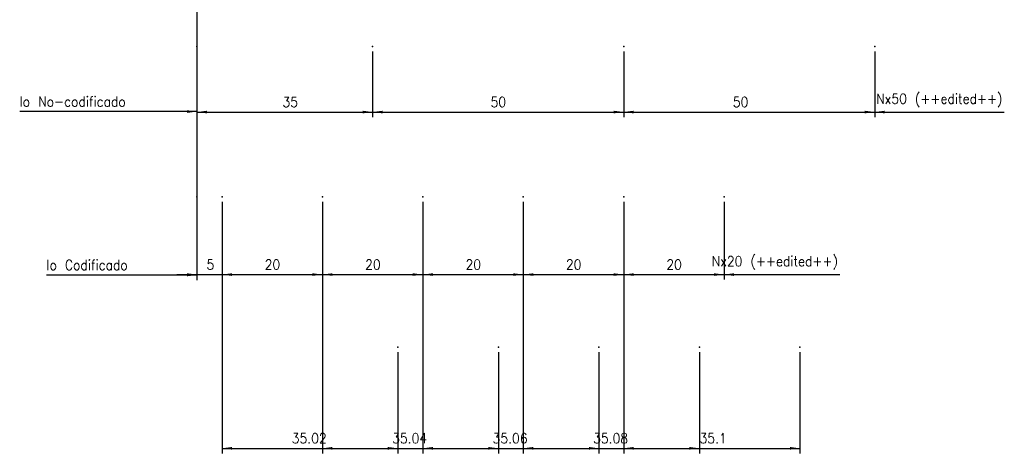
# Model space of a CAD drawing. Header units: inches. Extents: x -381 to 1766, y -418 to 176.
# Tile 5 of 19: x -131 to 65, y -299 to -212. Entities that reach past the tile are written whole.
import ezdxf

# ---------------------------------------------------------------- set-up
doc = ezdxf.new("R2010")
doc.units = ezdxf.units.IN
doc.layers.add('1', color=7, linetype='Continuous')
doc.styles.add('CONVERTER_12', font='txt.shx', dxfattribs={"width": 0.9})
doc.dimstyles.new('ME10_DIM_35', dxfattribs={"dimtxt": 2, "dimasz": 2, "dimexe": 1, "dimexo": 1, "dimgap": 1, "dimtad": 1, "dimdsep": 46, "dimtxsty": 'CONVERTER_12', "dimsah": 1, "dimcen": 0.09, "dimclrd": 2, "dimclre": 2, "dimclrt": 2, "dimadec": 0, "dimazin": 0, "dimtfac": 1, "dimtdec": 4, "dimtix": 1, "dimtmove": 0, "dimatfit": 3, "dimfxl": 1, "dimtolj": 1, "dimtzin": 0, "dimarcsym": 0})
doc.dimstyles.new('ME10_DIM_36', dxfattribs={"dimtxt": 2, "dimasz": 2, "dimexe": 1, "dimexo": 1, "dimgap": 1, "dimtad": 1, "dimdsep": 46, "dimtxsty": 'CONVERTER_12', "dimsah": 1, "dimcen": 0.09, "dimclrd": 2, "dimclre": 2, "dimclrt": 2, "dimadec": 0, "dimazin": 0, "dimtfac": 1, "dimtdec": 4, "dimtix": 1, "dimtmove": 0, "dimatfit": 3, "dimfxl": 1, "dimtolj": 1, "dimtzin": 0, "dimarcsym": 0})
doc.dimstyles.new('ME10_DIM_37', dxfattribs={"dimtxt": 2, "dimasz": 2, "dimexe": 1, "dimexo": 1, "dimgap": 1, "dimtad": 1, "dimdsep": 46, "dimtxsty": 'CONVERTER_12', "dimsah": 1, "dimcen": 0.09, "dimclrd": 2, "dimclre": 2, "dimclrt": 2, "dimadec": 0, "dimazin": 0, "dimtfac": 1, "dimtdec": 4, "dimtix": 1, "dimtmove": 0, "dimatfit": 3, "dimfxl": 1, "dimtolj": 1, "dimtzin": 0, "dimarcsym": 0})
doc.dimstyles.new('ME10_DIM_38', dxfattribs={"dimtxt": 2, "dimasz": 2, "dimexe": 1, "dimexo": 1, "dimgap": 1, "dimtad": 1, "dimdsep": 46, "dimtxsty": 'CONVERTER_12', "dimsah": 1, "dimcen": 0.09, "dimclrd": 2, "dimclre": 2, "dimclrt": 2, "dimadec": 0, "dimazin": 0, "dimtfac": 1, "dimtdec": 4, "dimtix": 1, "dimtmove": 0, "dimatfit": 3, "dimfxl": 1, "dimtolj": 1, "dimtzin": 0, "dimarcsym": 0})
doc.dimstyles.new('ME10_DIM_39', dxfattribs={"dimtxt": 2, "dimasz": 2, "dimexe": 1, "dimexo": 1, "dimgap": 1, "dimtad": 1, "dimdsep": 46, "dimtxsty": 'CONVERTER_12', "dimsah": 1, "dimcen": 0.09, "dimclrd": 2, "dimclre": 2, "dimclrt": 2, "dimadec": 0, "dimazin": 0, "dimtfac": 1, "dimtdec": 4, "dimtix": 1, "dimtmove": 0, "dimatfit": 3, "dimfxl": 1, "dimtolj": 1, "dimtzin": 0, "dimarcsym": 0})
doc.dimstyles.new('ME10_DIM_40', dxfattribs={"dimtxt": 2, "dimasz": 2, "dimexe": 1, "dimexo": 1, "dimgap": 1, "dimtad": 1, "dimdsep": 46, "dimtxsty": 'CONVERTER_12', "dimsah": 1, "dimcen": 0.09, "dimclrd": 2, "dimclre": 2, "dimclrt": 2, "dimadec": 0, "dimazin": 0, "dimtfac": 1, "dimtdec": 4, "dimtix": 1, "dimtmove": 0, "dimatfit": 3, "dimfxl": 1, "dimtolj": 1, "dimtzin": 0, "dimarcsym": 0})
doc.dimstyles.new('ME10_DIM_41', dxfattribs={"dimtxt": 2, "dimasz": 2, "dimexe": 1, "dimexo": 1, "dimgap": 1, "dimtad": 1, "dimdsep": 46, "dimtxsty": 'CONVERTER_12', "dimsah": 1, "dimcen": 0.09, "dimclrd": 2, "dimclre": 2, "dimclrt": 2, "dimadec": 0, "dimazin": 0, "dimtfac": 1, "dimtdec": 4, "dimtix": 1, "dimtmove": 0, "dimatfit": 3, "dimfxl": 1, "dimtolj": 1, "dimtzin": 0, "dimarcsym": 0})
doc.dimstyles.new('ME10_DIM_42', dxfattribs={"dimtxt": 2, "dimasz": 2, "dimexe": 1, "dimexo": 1, "dimgap": 1, "dimtad": 1, "dimdsep": 46, "dimtxsty": 'CONVERTER_12', "dimsah": 1, "dimcen": 0.09, "dimclrd": 2, "dimclre": 2, "dimclrt": 2, "dimadec": 0, "dimazin": 0, "dimtfac": 1, "dimtdec": 4, "dimtix": 1, "dimtmove": 0, "dimatfit": 3, "dimfxl": 1, "dimtolj": 1, "dimtzin": 0, "dimarcsym": 0})
doc.dimstyles.new('ME10_DIM_43', dxfattribs={"dimtxt": 2, "dimasz": 2, "dimexe": 1, "dimexo": 1, "dimgap": 1, "dimtad": 1, "dimdsep": 46, "dimtxsty": 'CONVERTER_12', "dimsah": 1, "dimcen": 0.09, "dimclrd": 2, "dimclre": 2, "dimclrt": 2, "dimadec": 0, "dimazin": 0, "dimtfac": 1, "dimtdec": 4, "dimtix": 1, "dimtmove": 0, "dimatfit": 3, "dimfxl": 1, "dimtolj": 1, "dimtzin": 0, "dimarcsym": 0})
doc.dimstyles.new('ME10_DIM_44', dxfattribs={"dimtxt": 2, "dimasz": 2, "dimexe": 1, "dimexo": 1, "dimgap": 1, "dimtad": 1, "dimdsep": 46, "dimtxsty": 'CONVERTER_12', "dimsah": 1, "dimcen": 0.09, "dimclrd": 2, "dimclre": 2, "dimclrt": 2, "dimadec": 0, "dimazin": 0, "dimtfac": 1, "dimtdec": 4, "dimtix": 1, "dimtmove": 0, "dimatfit": 3, "dimfxl": 1, "dimtolj": 1, "dimtzin": 0, "dimarcsym": 0})
doc.dimstyles.new('ME10_DIM_45', dxfattribs={"dimtxt": 2, "dimasz": 2, "dimexe": 1, "dimexo": 1, "dimgap": 1, "dimtad": 1, "dimdsep": 46, "dimtxsty": 'CONVERTER_12', "dimsah": 1, "dimcen": 0.09, "dimclrd": 2, "dimclre": 2, "dimclrt": 2, "dimadec": 0, "dimazin": 0, "dimtfac": 1, "dimtdec": 4, "dimtix": 1, "dimtmove": 0, "dimatfit": 3, "dimfxl": 1, "dimtolj": 1, "dimtzin": 0, "dimarcsym": 0})
doc.dimstyles.new('ME10_DIM_46', dxfattribs={"dimtxt": 2, "dimasz": 2, "dimexe": 1, "dimexo": 1, "dimgap": 1, "dimtad": 1, "dimdsep": 46, "dimtxsty": 'CONVERTER_12', "dimsah": 1, "dimcen": 0.09, "dimclrd": 2, "dimclre": 2, "dimclrt": 2, "dimadec": 0, "dimazin": 0, "dimtfac": 1, "dimtdec": 4, "dimtix": 1, "dimtmove": 0, "dimatfit": 3, "dimfxl": 1, "dimtolj": 1, "dimtzin": 0, "dimarcsym": 0})
doc.dimstyles.new('ME10_DIM_47', dxfattribs={"dimtxt": 2, "dimasz": 2, "dimexe": 1, "dimexo": 1, "dimgap": 1, "dimtad": 1, "dimdsep": 46, "dimtxsty": 'CONVERTER_12', "dimsah": 1, "dimcen": 0.09, "dimclrd": 2, "dimclre": 2, "dimclrt": 2, "dimadec": 0, "dimazin": 0, "dimtfac": 1, "dimtdec": 4, "dimtix": 1, "dimtmove": 0, "dimatfit": 3, "dimfxl": 1, "dimtolj": 1, "dimtzin": 0, "dimarcsym": 0})
doc.dimstyles.new('ME10_DIM_48', dxfattribs={"dimtxt": 2, "dimasz": 2, "dimexe": 1, "dimexo": 1, "dimgap": 1, "dimtad": 1, "dimdsep": 46, "dimtxsty": 'CONVERTER_12', "dimsah": 1, "dimcen": 0.09, "dimclrd": 2, "dimclre": 2, "dimclrt": 2, "dimadec": 0, "dimazin": 0, "dimtfac": 1, "dimtdec": 4, "dimtix": 1, "dimtmove": 0, "dimatfit": 3, "dimfxl": 1, "dimtolj": 1, "dimtzin": 0, "dimarcsym": 0})

# ---------------------------------------------------------------- blocks, each defined once
blk = doc.blocks.new('*D91')
at = {"layer": '1', "color": 2, "linetype": 'Continuous'}
for p, q in [((-10.5, -248.8), (-10.5, -264.31)), ((9.5, -248.8), (9.5, -264.31)), ((-10.5, -263.31), (9.5, -263.31))]:
    blk.add_line(p, q, dxfattribs=at)
at = {"layer": '1', "color": 2}
for points in [[(-8.5, -263.05), (-8.5, -263.57), (-10.5, -263.31)], [(7.5, -263.57), (7.5, -263.05), (9.5, -263.31)]]:
    blk.add_solid(points, dxfattribs=at)
at = {"layer": '1', "color": 2, "insert": (-2, -262.31), "char_height": 2, "attachment_point": 7, "rotation": 0.0001, "line_spacing_factor": 0.60024, "style": 'CONVERTER_12'}
blk.add_mtext('20', dxfattribs=at)
blk = doc.blocks.new('*D92')
at = {"layer": '1', "color": 2, "linetype": 'Continuous'}
for p, q in [((-10.5, -248.8), (-10.5, -298.97)), ((24.6, -278.8), (24.6, -298.97)), ((-10.5, -297.97), (24.6, -297.97))]:
    blk.add_line(p, q, dxfattribs=at)
at = {"layer": '1', "color": 2}
for points in [[(-8.5, -297.7), (-8.5, -298.23), (-10.5, -297.97)], [(22.6, -298.23), (22.6, -297.7), (24.6, -297.97)]]:
    blk.add_solid(points, dxfattribs=at)
at = {"layer": '1', "color": 2, "insert": (4.63, -296.97), "char_height": 2, "attachment_point": 7, "rotation": 0.0001, "line_spacing_factor": 0.60024, "style": 'CONVERTER_12'}
blk.add_mtext('35.1', dxfattribs=at)
blk = doc.blocks.new('*D93')
at = {"layer": '1', "color": 2, "linetype": 'Continuous'}
for p, q in [((-30.5, -248.8), (-30.5, -264.31)), ((-10.5, -248.8), (-10.5, -264.31)), ((-30.5, -263.31), (-10.5, -263.31))]:
    blk.add_line(p, q, dxfattribs=at)
at = {"layer": '1', "color": 2}
for points in [[(-28.5, -263.05), (-28.5, -263.57), (-30.5, -263.31)], [(-12.5, -263.57), (-12.5, -263.05), (-10.5, -263.31)]]:
    blk.add_solid(points, dxfattribs=at)
at = {"layer": '1', "color": 2, "insert": (-22, -262.31), "char_height": 2, "attachment_point": 7, "rotation": 0.0001, "line_spacing_factor": 0.60024, "style": 'CONVERTER_12'}
blk.add_mtext('20', dxfattribs=at)
blk = doc.blocks.new('*D94')
at = {"layer": '1', "color": 2, "linetype": 'Continuous'}
for p, q in [((-30.5, -248.8), (-30.5, -298.97)), ((4.58, -278.8), (4.58, -298.97)), ((-30.5, -297.97), (4.58, -297.97))]:
    blk.add_line(p, q, dxfattribs=at)
at = {"layer": '1', "color": 2}
for points in [[(-28.5, -297.7), (-28.5, -298.23), (-30.5, -297.97)], [(2.58, -298.23), (2.58, -297.7), (4.58, -297.97)]]:
    blk.add_solid(points, dxfattribs=at)
at = {"layer": '1', "color": 2, "insert": (-16.58, -296.97), "char_height": 2, "attachment_point": 7, "rotation": 0.0001, "line_spacing_factor": 0.60024, "style": 'CONVERTER_12'}
blk.add_mtext('35.08', dxfattribs=at)
blk = doc.blocks.new('*D95')
at = {"layer": '1', "color": 2, "linetype": 'Continuous'}
for p, q in [((-50.5, -248.8), (-50.5, -264.31)), ((-30.5, -248.8), (-30.5, -264.31)), ((-50.5, -263.31), (-30.5, -263.31))]:
    blk.add_line(p, q, dxfattribs=at)
at = {"layer": '1', "color": 2}
for points in [[(-48.5, -263.05), (-48.5, -263.57), (-50.5, -263.31)], [(-32.5, -263.57), (-32.5, -263.05), (-30.5, -263.31)]]:
    blk.add_solid(points, dxfattribs=at)
at = {"layer": '1', "color": 2, "insert": (-42, -262.31), "char_height": 2, "attachment_point": 7, "rotation": 0.0001, "line_spacing_factor": 0.60024, "style": 'CONVERTER_12'}
blk.add_mtext('20', dxfattribs=at)
blk = doc.blocks.new('*D96')
at = {"layer": '1', "color": 2, "linetype": 'Continuous'}
for p, q in [((-50.5, -248.8), (-50.5, -298.97)), ((-15.44, -278.8), (-15.44, -298.97)), ((-50.5, -297.97), (-15.44, -297.97))]:
    blk.add_line(p, q, dxfattribs=at)
at = {"layer": '1', "color": 2}
for points in [[(-48.5, -297.7), (-48.5, -298.23), (-50.5, -297.97)], [(-17.44, -298.23), (-17.44, -297.7), (-15.44, -297.97)]]:
    blk.add_solid(points, dxfattribs=at)
at = {"layer": '1', "color": 2, "insert": (-36.59, -296.97), "char_height": 2, "attachment_point": 7, "rotation": 0.0001, "line_spacing_factor": 0.60024, "style": 'CONVERTER_12'}
blk.add_mtext('35.06', dxfattribs=at)
blk = doc.blocks.new('*D97')
at = {"layer": '1', "color": 2, "linetype": 'Continuous'}
for p, q in [((-70.5, -248.8), (-70.5, -264.31)), ((-50.5, -248.8), (-50.5, -264.31)), ((-70.5, -263.31), (-50.5, -263.31))]:
    blk.add_line(p, q, dxfattribs=at)
at = {"layer": '1', "color": 2}
for points in [[(-68.5, -263.05), (-68.5, -263.57), (-70.5, -263.31)], [(-52.5, -263.57), (-52.5, -263.05), (-50.5, -263.31)]]:
    blk.add_solid(points, dxfattribs=at)
at = {"layer": '1', "color": 2, "insert": (-62, -262.31), "char_height": 2, "attachment_point": 7, "rotation": 0.0001, "line_spacing_factor": 0.60024, "style": 'CONVERTER_12'}
blk.add_mtext('20', dxfattribs=at)
blk = doc.blocks.new('*D98')
at = {"layer": '1', "color": 2, "linetype": 'Continuous'}
for p, q in [((-70.5, -248.8), (-70.5, -298.97)), ((-35.46, -278.8), (-35.46, -298.97)), ((-70.5, -297.97), (-35.46, -297.97))]:
    blk.add_line(p, q, dxfattribs=at)
at = {"layer": '1', "color": 2}
for points in [[(-68.5, -297.7), (-68.5, -298.23), (-70.5, -297.97)], [(-37.46, -298.23), (-37.46, -297.7), (-35.46, -297.97)]]:
    blk.add_solid(points, dxfattribs=at)
at = {"layer": '1', "color": 2, "insert": (-56.6, -296.97), "char_height": 2, "attachment_point": 7, "rotation": 0.0001, "line_spacing_factor": 0.60024, "style": 'CONVERTER_12'}
blk.add_mtext('35.04', dxfattribs=at)
blk = doc.blocks.new('*D99')
at = {"layer": '1', "color": 2, "linetype": 'Continuous'}
for p, q in [((-90.5, -248.8), (-90.5, -264.31)), ((-70.5, -248.8), (-70.5, -264.31)), ((-90.5, -263.31), (-70.5, -263.31))]:
    blk.add_line(p, q, dxfattribs=at)
at = {"layer": '1', "color": 2}
for points in [[(-88.5, -263.05), (-88.5, -263.57), (-90.5, -263.31)], [(-72.5, -263.57), (-72.5, -263.05), (-70.5, -263.31)]]:
    blk.add_solid(points, dxfattribs=at)
at = {"layer": '1', "color": 2, "insert": (-82, -262.31), "char_height": 2, "attachment_point": 7, "rotation": 0.0001, "line_spacing_factor": 0.60024, "style": 'CONVERTER_12'}
blk.add_mtext('20', dxfattribs=at)
blk = doc.blocks.new('*D100')
at = {"layer": '1', "color": 2, "linetype": 'Continuous'}
for p, q in [((-10.5, -218.8), (-10.5, -231.89)), ((39.5, -218.8), (39.5, -231.89)), ((-10.5, -230.89), (39.5, -230.89))]:
    blk.add_line(p, q, dxfattribs=at)
at = {"layer": '1', "color": 2}
for points in [[(-8.5, -230.63), (-8.5, -231.16), (-10.5, -230.89)], [(37.5, -231.16), (37.5, -230.63), (39.5, -230.89)]]:
    blk.add_solid(points, dxfattribs=at)
at = {"layer": '1', "color": 2, "insert": (11.24, -229.89), "char_height": 2, "attachment_point": 7, "rotation": 0.0001, "line_spacing_factor": 0.60024, "style": 'CONVERTER_12'}
blk.add_mtext('50', dxfattribs=at)
blk = doc.blocks.new('*D101')
at = {"layer": '1', "color": 2, "linetype": 'Continuous'}
for p, q in [((-60.5, -218.8), (-60.5, -231.89)), ((-10.5, -218.8), (-10.5, -231.89)), ((-60.5, -230.89), (-10.5, -230.89))]:
    blk.add_line(p, q, dxfattribs=at)
at = {"layer": '1', "color": 2}
for points in [[(-58.5, -230.63), (-58.5, -231.16), (-60.5, -230.89)], [(-12.5, -231.16), (-12.5, -230.63), (-10.5, -230.89)]]:
    blk.add_solid(points, dxfattribs=at)
at = {"layer": '1', "color": 2, "insert": (-37, -229.89), "char_height": 2, "attachment_point": 7, "rotation": 0.0001, "line_spacing_factor": 0.60024, "style": 'CONVERTER_12'}
blk.add_mtext('50', dxfattribs=at)
blk = doc.blocks.new('*D102')
at = {"layer": '1', "color": 2, "linetype": 'Continuous'}
for p, q in [((-95.5, -158.8), (-95.5, -231.9)), ((-60.5, -218.8), (-60.5, -231.9)), ((-95.5, -230.9), (-60.5, -230.9))]:
    blk.add_line(p, q, dxfattribs=at)
at = {"layer": '1', "color": 2}
for points in [[(-93.5, -230.63), (-93.5, -231.16), (-95.5, -230.9)], [(-62.5, -231.16), (-62.5, -230.63), (-60.5, -230.9)]]:
    blk.add_solid(points, dxfattribs=at)
at = {"layer": '1', "color": 2, "insert": (-78.46, -229.9), "char_height": 2, "attachment_point": 7, "rotation": 0.0001, "line_spacing_factor": 0.60024, "style": 'CONVERTER_12'}
blk.add_mtext('35', dxfattribs=at)
blk = doc.blocks.new('*D103')
at = {"layer": '1', "color": 2, "linetype": 'Continuous'}
for p, q in [((-90.5, -248.8), (-90.5, -298.97)), ((-55.48, -278.8), (-55.48, -298.97)), ((-90.5, -297.97), (-55.48, -297.97))]:
    blk.add_line(p, q, dxfattribs=at)
at = {"layer": '1', "color": 2}
for points in [[(-88.5, -297.7), (-88.5, -298.23), (-90.5, -297.97)], [(-57.48, -298.23), (-57.48, -297.7), (-55.48, -297.97)]]:
    blk.add_solid(points, dxfattribs=at)
at = {"layer": '1', "color": 2, "insert": (-76.61, -296.97), "char_height": 2, "attachment_point": 7, "rotation": 0.0001, "line_spacing_factor": 0.60024, "style": 'CONVERTER_12'}
blk.add_mtext('35.02', dxfattribs=at)
blk = doc.blocks.new('*D104')
at = {"layer": '1', "color": 2, "linetype": 'Continuous'}
for p, q in [((-95.5, -158.8), (-95.5, -264.31)), ((-90.5, -248.8), (-90.5, -264.31)), ((-99.5, -263.31), (-95.5, -263.31)), ((-95.5, -263.31), (-90.5, -263.31)), ((-90.5, -263.31), (-86.5, -263.31))]:
    blk.add_line(p, q, dxfattribs=at)
at = {"layer": '1', "color": 2}
for points in [[(-97.5, -263.58), (-97.5, -263.05), (-95.5, -263.31)], [(-88.5, -263.05), (-88.5, -263.58), (-90.5, -263.31)]]:
    blk.add_solid(points, dxfattribs=at)
at = {"layer": '1', "color": 2, "insert": (-93.6, -262.31), "char_height": 2, "attachment_point": 7, "rotation": 0.0001, "line_spacing_factor": 0.60024, "style": 'CONVERTER_12'}
blk.add_mtext('5', dxfattribs=at)
blk = doc.blocks.new('*D114')
at = {"layer": '1', "color": 2, "linetype": 'Continuous'}
for p, q in [((39.5, -218.8), (39.5, -231.9)), ((39.5, -230.9), (65.32, -230.9))]:
    blk.add_line(p, q, dxfattribs=at)
at = {"layer": '1', "color": 2}
blk.add_solid([(41.5, -230.63), (41.5, -231.16), (39.5, -230.9)], dxfattribs=at)
at = {"layer": '1', "color": 2, "insert": (39.82, -229.9), "char_height": 2, "attachment_point": 7, "rotation": 0.0001, "line_spacing_factor": 0.60024, "style": 'CONVERTER_12'}
blk.add_mtext('Nx50 (++edited++)', dxfattribs=at)
blk = doc.blocks.new('*D115')
at = {"layer": '1', "color": 2, "linetype": 'Continuous'}
for p, q in [((9.5, -248.8), (9.5, -264.31)), ((9.5, -263.31), (32.55, -263.31))]:
    blk.add_line(p, q, dxfattribs=at)
at = {"layer": '1', "color": 2}
blk.add_solid([(11.5, -263.05), (11.5, -263.58), (9.5, -263.31)], dxfattribs=at)
at = {"layer": '1', "color": 2, "insert": (7.05, -262.31), "char_height": 2, "attachment_point": 7, "rotation": 0.0001, "line_spacing_factor": 0.60024, "style": 'CONVERTER_12'}
blk.add_mtext('Nx20 (++edited++)', dxfattribs=at)
blk = doc.blocks.new('*D116')
at = {"layer": '1', "color": 2, "linetype": 'Continuous'}
for p, q in [((-95.5, -158.8), (-95.5, -264.4)), ((-95.5, -263.4), (-125.48, -263.4))]:
    blk.add_line(p, q, dxfattribs=at)
at = {"layer": '1', "color": 2}
blk.add_solid([(-97.5, -263.66), (-97.5, -263.13), (-95.5, -263.4)], dxfattribs=at)
at = {"layer": '1', "color": 2, "insert": (-125.48, -262.4), "char_height": 2, "attachment_point": 7, "rotation": 0.0001, "line_spacing_factor": 0.60024, "style": 'CONVERTER_12'}
blk.add_mtext('Io Codificado', dxfattribs=at)
blk = doc.blocks.new('*D117')
at = {"layer": '1', "color": 2, "linetype": 'Continuous'}
for p, q in [((-95.5, -158.8), (-95.5, -231.8)), ((-95.5, -230.8), (-130.81, -230.8))]:
    blk.add_line(p, q, dxfattribs=at)
at = {"layer": '1', "color": 2}
blk.add_solid([(-97.5, -231.06), (-97.5, -230.53), (-95.5, -230.8)], dxfattribs=at)
at = {"layer": '1', "color": 2, "insert": (-130.81, -229.8), "char_height": 2, "attachment_point": 7, "rotation": 0.0001, "line_spacing_factor": 0.60024, "style": 'CONVERTER_12'}
blk.add_mtext('Io No-codificado', dxfattribs=at)
blk = doc.blocks.new('Alzado1', base_point=(68, -128))
at = {"layer": '1', "color": 7}
for p in [(-95.5, -217.8), (-60.5, -217.8), (-10.5, -217.8), (39.5, -217.8), (-95.5, -247.8), (-90.5, -247.8), (-70.5, -247.8), (-50.5, -247.8), (-30.5, -247.8), (-10.5, -247.8), (9.5, -247.8), (-55.48, -277.805), (-35.46, -277.805), (-15.44, -277.805), (4.58, -277.805), (24.6, -277.805)]:
    blk.add_point(p, dxfattribs=at)
at = {"layer": '1'}
for name in ['*D117', '*D116', '*D114', '*D115']:
    blk.add_blockref(name, (0, 0), dxfattribs=at)
for base, p1, p2, dimstyle, picture, middle in [((-95.5, -263.314), (-90.5, -247.8), (-95.5, -157.805), 'ME10_DIM_48', '*D104', (-93, -261.314)), ((-95.5, -230.898), (-60.5, -217.8), (-95.5, -157.805), 'ME10_DIM_46', '*D102', (-76.964, -228.898)), ((-60.5, -230.893), (-10.5, -217.8), (-60.5, -217.8), 'ME10_DIM_45', '*D101', (-35.5, -228.893)), ((-10.5, -230.893), (39.5, -217.8), (-10.5, -217.8), 'ME10_DIM_44', '*D100', (12.74, -228.893)), ((-90.5, -263.309), (-70.5, -247.8), (-90.5, -247.8), 'ME10_DIM_43', '*D99', (-80.5, -261.309)), ((-90.5, -297.966), (-55.48, -277.805), (-90.5, -247.8), 'ME10_DIM_47', '*D103', (-72.99, -295.966)), ((-70.5, -297.966), (-35.46, -277.805), (-70.5, -247.8), 'ME10_DIM_42', '*D98', (-52.98, -295.966)), ((-50.5, -297.966), (-15.44, -277.805), (-50.5, -247.8), 'ME10_DIM_40', '*D96', (-32.97, -295.966)), ((-30.5, -297.966), (4.58, -277.805), (-30.5, -247.8), 'ME10_DIM_38', '*D94', (-12.96, -295.966)), ((-10.5, -297.966), (24.6, -277.805), (-10.5, -247.8), 'ME10_DIM_36', '*D92', (7.05, -295.966))]:
    dim = blk.add_linear_dim(base=base, p1=p1, p2=p2, dimstyle=dimstyle, dxfattribs=at)
    dim.commit()
    dim.dimension.update_dxf_attribs({"geometry": picture, "text_midpoint": middle, "text_rotation": 0.00014})
for p1, p2, dimstyle, picture, middle in [((-50.5, -247.8), (-70.5, -247.8), 'ME10_DIM_41', '*D97', (-60.5, -261.309)), ((-30.5, -247.8), (-50.5, -247.8), 'ME10_DIM_39', '*D95', (-40.5, -261.309)), ((-10.5, -247.8), (-30.5, -247.8), 'ME10_DIM_37', '*D93', (-20.5, -261.309)), ((9.5, -247.8), (-10.5, -247.8), 'ME10_DIM_35', '*D91', (-0.5, -261.309))]:
    dim = blk.add_aligned_dim(p1=p1, p2=p2, distance=15.509, dimstyle=dimstyle, dxfattribs=at)
    dim.commit()
    dim.dimension.update_dxf_attribs({"geometry": picture, "text_midpoint": middle, "text_rotation": 0.00014})

msp = doc.modelspace()

# ---------------------------------------------------------------- block references
msp.add_blockref('Alzado1', (68, -128))

doc.saveas('drawing.dxf')
